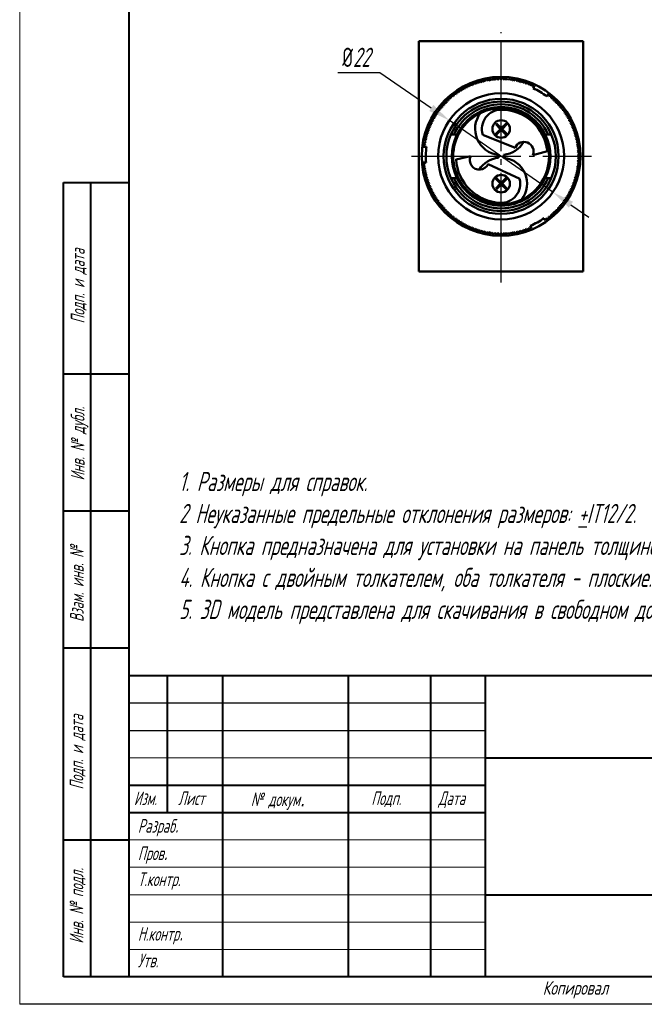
# Model space of a CAD drawing. Header units: millimetres. Extents: x 2381 to 2591, y 1129 to 1426.
# Tile 1 of 3: x 2381 to 2495, y 1129 to 1308. Entities that reach past the tile are written whole.
import ezdxf

# ---------------------------------------------------------------- set-up
doc = ezdxf.new("R2010")
doc.units = ezdxf.units.MM
doc.linetypes.add('ГОСТ 2.303 5', pattern=[24, 20, -1.5, 1, -1.5])
for name, color, linetype, lineweight in [('main', 5, 'Continuous', 50), ('text', 7, 'Continuous', 25), ('Оси', 1, 'ГОСТ 2.303 5', 25), ('РАЗМЕРЫ', 7, 'Continuous', 25), ('ФОРМАТ', 7, 'Continuous', 25), ('ФОРМАТ @ 1', 7, 'Continuous', 25)]:
    doc.layers.add(name, color=color, linetype=linetype, lineweight=lineweight)
doc.styles.add('GOST', font='Gost.shx', dxfattribs={"width": 0.8, "oblique": 15, "height": 3.5})
doc.dimstyles.new('ISO-25', dxfattribs={"dimtxt": 3.5, "dimasz": 4, "dimexe": 1.25, "dimexo": 1, "dimgap": 1, "dimtad": 1, "dimtoh": 1, "dimdec": 1, "dimtxsty": 'GOST', "dimcen": 0, "dimclrd": 256, "dimclrt": 7, "dimadec": 0, "dimazin": 2, "dimtfac": 1, "dimtdec": 1, "dimtmove": 0, "dimatfit": 1, "dimfxl": 0, "dimlwd": -1, "dimarcsym": 0})

# ---------------------------------------------------------------- blocks, each defined once
blk = doc.blocks.new('*D285')
at = {"layer": 'Defpoints', "color": 0}
for p in [(2459.26, 1290.03), (2478.17, 1276.94)]:
    blk.add_point(p, dxfattribs=at)
at = {"layer": 'РАЗМЕРЫ'}
for p, q in [((2438.87, 1298.81), (2446.58, 1298.81)), ((2446.58, 1298.81), (2455.97, 1292.31)), ((2478.17, 1276.94), (2459.26, 1290.03)), ((2481.45, 1274.66), (2484.74, 1272.38))]:
    blk.add_line(p, q, dxfattribs=at)
for points in [[(2455.59, 1291.76), (2456.35, 1292.86), (2459.26, 1290.03)], [(2481.83, 1275.21), (2481.07, 1274.11), (2478.17, 1276.94)]]:
    blk.add_solid(points, dxfattribs=at)
at = {"layer": 'РАЗМЕРЫ', "color": 7, "insert": (2442.23, 1301.56), "char_height": 3.5, "attachment_point": 5, "style": 'GOST'}
blk.add_mtext('\\A1;{\\Q0;%%C}22', dxfattribs=at)

msp = doc.modelspace()

# ---------------------------------------------------------------- linework, layer by layer
at = {"layer": 'main'}
for p, q in [((2453.71, 1262.49), (2453.71, 1304.49)), ((2453.71, 1304.49), (2483.71, 1304.49)), ((2483.71, 1304.49), (2483.71, 1262.49)), ((2465.8, 1297.18), (2465.99, 1297.47)), ((2466.09, 1297.49), (2466.38, 1297.29)), ((2466.38, 1297.29), (2466.58, 1297.57)), ((2466.68, 1297.59), (2466.96, 1297.37)), ((2466.96, 1297.37), (2467.17, 1297.65)), ((2467.27, 1297.66), (2467.54, 1297.44)), ((2467.54, 1297.44), (2467.77, 1297.7)), ((2467.87, 1297.71), (2468.13, 1297.47)), ((2468.13, 1297.47), (2468.36, 1297.73)), ((2468.46, 1297.73), (2468.71, 1297.49)), ((2468.71, 1297.49), (2468.96, 1297.73)), ((2469.06, 1297.73), (2469.3, 1297.47)), ((2469.3, 1297.47), (2469.56, 1297.71)), ((2469.66, 1297.7), (2469.88, 1297.44)), ((2469.88, 1297.44), (2470.15, 1297.66)), ((2470.25, 1297.65), (2470.47, 1297.37)), ((2470.47, 1297.37), (2470.74, 1297.59)), ((2470.84, 1297.57), (2471.05, 1297.29)), ((2471.05, 1297.29), (2471.33, 1297.49)), ((2471.43, 1297.47), (2471.62, 1297.18)), ((2461.46, 1295.46), (2461.54, 1295.8)), ((2461.63, 1295.85), (2461.97, 1295.75)), ((2461.97, 1295.75), (2462.06, 1296.09)), ((2462.15, 1296.14), (2462.49, 1296.03)), ((2462.49, 1296.03), (2462.6, 1296.36)), ((2462.69, 1296.4), (2463.02, 1296.27)), ((2463.02, 1296.27), (2463.14, 1296.6)), ((2463.24, 1296.64), (2463.56, 1296.5)), ((2463.56, 1296.5), (2463.7, 1296.82)), ((2463.79, 1296.86), (2464.11, 1296.71)), ((2464.11, 1296.71), (2464.26, 1297.02)), ((2464.36, 1297.05), (2464.66, 1296.89)), ((2464.66, 1296.89), (2464.83, 1297.2)), ((2464.93, 1297.22), (2465.23, 1297.05)), ((2465.23, 1297.05), (2465.41, 1297.35)), ((2465.51, 1297.37), (2465.8, 1297.18)), ((2471.62, 1297.18), (2471.92, 1297.37)), ((2472.01, 1297.35), (2472.19, 1297.05)), ((2472.19, 1297.05), (2472.49, 1297.22)), ((2472.59, 1297.2), (2472.76, 1296.89)), ((2472.76, 1296.89), (2473.07, 1297.05)), ((2473.16, 1297.02), (2473.32, 1296.71)), ((2473.32, 1296.71), (2473.63, 1296.86)), ((2473.73, 1296.82), (2473.87, 1296.5)), ((2473.87, 1296.5), (2474.19, 1296.64)), ((2474.28, 1296.6), (2474.41, 1296.27)), ((2474.41, 1296.27), (2474.73, 1296.4)), ((2474.57, 1295.92), (2474.82, 1296.36)), ((2459.13, 1293.69), (2459.14, 1294.04)), ((2459.21, 1294.11), (2459.56, 1294.08)), ((2459.56, 1294.08), (2459.59, 1294.43)), ((2459.67, 1294.5), (2460.02, 1294.46)), ((2460.02, 1294.46), (2460.06, 1294.8)), ((2460.14, 1294.87), (2460.48, 1294.81)), ((2460.48, 1294.81), (2460.54, 1295.16)), ((2460.62, 1295.22), (2460.96, 1295.15)), ((2460.96, 1295.15), (2461.03, 1295.49)), ((2461.12, 1295.54), (2461.46, 1295.46)), ((2477.29, 1294.87), (2477.03, 1294.43)), ((2477.37, 1294.8), (2477.41, 1294.46)), ((2477.41, 1294.46), (2477.76, 1294.5)), ((2477.83, 1294.43), (2477.86, 1294.08)), ((2477.86, 1294.08), (2478.21, 1294.11)), ((2478.28, 1294.04), (2478.29, 1293.69)), ((2457.56, 1291.95), (2457.51, 1292.3)), ((2457.58, 1292.38), (2457.92, 1292.41)), ((2457.92, 1292.41), (2457.89, 1292.76)), ((2457.96, 1292.83), (2458.31, 1292.85)), ((2458.31, 1292.85), (2458.29, 1293.2)), ((2458.36, 1293.28), (2458.71, 1293.28)), ((2458.71, 1293.28), (2458.7, 1293.63)), ((2458.78, 1293.7), (2459.13, 1293.69)), ((2478.29, 1293.69), (2478.65, 1293.7)), ((2478.72, 1293.63), (2478.71, 1293.28)), ((2478.71, 1293.28), (2479.06, 1293.28)), ((2479.13, 1293.2), (2479.12, 1292.85)), ((2479.12, 1292.85), (2479.47, 1292.83)), ((2479.53, 1292.76), (2479.5, 1292.41)), ((2479.5, 1292.41), (2479.85, 1292.38)), ((2479.91, 1292.3), (2479.86, 1291.95)), ((2456.3, 1289.97), (2456.2, 1290.31)), ((2456.25, 1290.39), (2456.59, 1290.49)), ((2456.59, 1290.49), (2456.5, 1290.82)), ((2456.55, 1290.91), (2456.89, 1290.99)), ((2456.89, 1290.99), (2456.81, 1291.33)), ((2456.87, 1291.41), (2457.22, 1291.48)), ((2457.22, 1291.48), (2457.15, 1291.82)), ((2457.21, 1291.9), (2457.56, 1291.95)), ((2479.86, 1291.95), (2480.21, 1291.9)), ((2480.27, 1291.82), (2480.21, 1291.48)), ((2480.21, 1291.48), (2480.55, 1291.41)), ((2480.61, 1291.33), (2480.53, 1290.99)), ((2480.53, 1290.99), (2480.87, 1290.91)), ((2480.93, 1290.82), (2480.84, 1290.49)), ((2480.84, 1290.49), (2481.17, 1290.39)), ((2481.22, 1290.31), (2481.12, 1289.97)), ((2455.59, 1288.37), (2455.44, 1288.68)), ((2455.48, 1288.78), (2455.81, 1288.91)), ((2455.81, 1288.91), (2455.67, 1289.23)), ((2455.71, 1289.33), (2456.04, 1289.45)), ((2456.04, 1289.45), (2455.92, 1289.78)), ((2455.97, 1289.87), (2456.3, 1289.97)), ((2468.6, 1288.47), (2467.68, 1287.54)), ((2467.88, 1289.47), (2467.74, 1289.33)), ((2467.74, 1289.33), (2468.6, 1288.47)), ((2468.75, 1288.61), (2467.88, 1289.47)), ((2469.61, 1289.47), (2468.75, 1288.61)), ((2468.89, 1288.47), (2469.75, 1289.33)), ((2469.8, 1287.55), (2468.89, 1288.47)), ((2469.75, 1289.33), (2469.61, 1289.47)), ((2481.12, 1289.97), (2481.45, 1289.87)), ((2481.5, 1289.78), (2481.38, 1289.45)), ((2481.38, 1289.45), (2481.71, 1289.33)), ((2481.75, 1289.23), (2481.62, 1288.91)), ((2481.62, 1288.91), (2481.94, 1288.78)), ((2481.98, 1288.68), (2481.83, 1288.37)), ((2454.78, 1286.5), (2455.08, 1286.68)), ((2455.08, 1286.68), (2454.9, 1286.98)), ((2454.92, 1287.08), (2455.23, 1287.25)), ((2455.23, 1287.25), (2455.05, 1287.56)), ((2455.08, 1287.65), (2455.4, 1287.81)), ((2455.4, 1287.81), (2455.24, 1288.12)), ((2455.27, 1288.22), (2455.59, 1288.37)), ((2460.09, 1287.49), (2460.65, 1287.49)), ((2465.37, 1287.44), (2471.27, 1285.04)), ((2467.68, 1287.54), (2467.82, 1287.4)), ((2467.82, 1287.4), (2468.75, 1288.32)), ((2468.75, 1288.32), (2469.66, 1287.41)), ((2469.66, 1287.41), (2469.8, 1287.55)), ((2476.77, 1287.49), (2477.33, 1287.49)), ((2481.83, 1288.37), (2482.15, 1288.22)), ((2482.19, 1288.12), (2482.03, 1287.81)), ((2482.03, 1287.81), (2482.34, 1287.65)), ((2482.37, 1287.56), (2482.2, 1287.25)), ((2482.2, 1287.25), (2482.5, 1287.08)), ((2482.53, 1286.98), (2482.34, 1286.68)), ((2482.34, 1286.68), (2482.64, 1286.5)), ((2454.57, 1285.22), (2455.07, 1285.22)), ((2454.58, 1285.32), (2454.86, 1285.53)), ((2454.86, 1285.53), (2454.65, 1285.81)), ((2454.67, 1285.91), (2454.96, 1286.11)), ((2454.96, 1286.11), (2454.76, 1286.4)), ((2482.66, 1286.4), (2482.46, 1286.11)), ((2482.46, 1286.11), (2482.75, 1285.91)), ((2482.77, 1285.81), (2482.56, 1285.53)), ((2482.56, 1285.53), (2482.84, 1285.32)), ((2482.86, 1285.22), (2482.63, 1284.95)), ((2482.63, 1284.95), (2482.91, 1284.73)), ((2463.15, 1283.54), (2460.48, 1282.94)), ((2468.21, 1283.76), (2468.21, 1283.21)), ((2469.21, 1283.21), (2469.21, 1283.76)), ((2474.52, 1283.72), (2477.16, 1284.45)), ((2482.92, 1284.63), (2482.68, 1284.36)), ((2482.68, 1284.36), (2482.95, 1284.13)), ((2482.95, 1284.03), (2482.71, 1283.78)), ((2482.71, 1283.78), (2482.96, 1283.54)), ((2482.96, 1283.43), (2482.71, 1283.19)), ((2482.71, 1283.19), (2482.95, 1282.94)), ((2455.01, 1282.34), (2454.51, 1282.34)), ((2454.79, 1282.02), (2454.52, 1282.24)), ((2454.57, 1281.75), (2454.79, 1282.02)), ((2454.86, 1281.44), (2454.58, 1281.65)), ((2454.65, 1281.16), (2454.86, 1281.44)), ((2472.1, 1279.36), (2466.32, 1282.06)), ((2482.84, 1281.65), (2482.56, 1281.44)), ((2482.56, 1281.44), (2482.77, 1281.16)), ((2482.91, 1282.24), (2482.63, 1282.02)), ((2482.63, 1282.02), (2482.86, 1281.75)), ((2482.95, 1282.84), (2482.68, 1282.61)), ((2482.68, 1282.61), (2482.92, 1282.34)), ((2454.96, 1280.86), (2454.67, 1281.06)), ((2454.76, 1280.57), (2454.96, 1280.86)), ((2455.08, 1280.29), (2454.78, 1280.47)), ((2454.9, 1279.99), (2455.08, 1280.29)), ((2455.23, 1279.72), (2454.92, 1279.89)), ((2455.05, 1279.41), (2455.23, 1279.72)), ((2460.09, 1279.49), (2460.65, 1279.49)), ((2467.82, 1279.57), (2467.68, 1279.43)), ((2468.75, 1278.65), (2467.82, 1279.57)), ((2469.66, 1279.56), (2468.75, 1278.65)), ((2469.8, 1279.42), (2469.66, 1279.56)), ((2476.77, 1279.49), (2477.33, 1279.49)), ((2482.5, 1279.89), (2482.2, 1279.72)), ((2482.2, 1279.72), (2482.37, 1279.41)), ((2482.64, 1280.47), (2482.34, 1280.29)), ((2482.34, 1280.29), (2482.53, 1279.99)), ((2482.75, 1281.06), (2482.46, 1280.86)), ((2482.46, 1280.86), (2482.66, 1280.57)), ((2455.4, 1279.16), (2455.08, 1279.32)), ((2455.24, 1278.85), (2455.4, 1279.16)), ((2455.59, 1278.61), (2455.27, 1278.75)), ((2455.44, 1278.29), (2455.59, 1278.61)), ((2455.81, 1278.06), (2455.48, 1278.19)), ((2455.67, 1277.74), (2455.81, 1278.06)), ((2467.68, 1279.43), (2468.6, 1278.5)), ((2468.6, 1278.5), (2467.74, 1277.64)), ((2467.88, 1277.5), (2468.75, 1278.36)), ((2468.75, 1278.36), (2469.61, 1277.5)), ((2468.89, 1278.5), (2469.8, 1279.42)), ((2469.75, 1277.64), (2468.89, 1278.5)), ((2469.61, 1277.5), (2469.75, 1277.64)), ((2481.94, 1278.19), (2481.62, 1278.06)), ((2481.62, 1278.06), (2481.75, 1277.74)), ((2482.15, 1278.75), (2481.83, 1278.61)), ((2481.83, 1278.61), (2481.98, 1278.29)), ((2482.34, 1279.32), (2482.03, 1279.16)), ((2482.03, 1279.16), (2482.19, 1278.85)), ((2456.04, 1277.52), (2455.71, 1277.64)), ((2455.92, 1277.19), (2456.04, 1277.52)), ((2456.3, 1277), (2455.97, 1277.1)), ((2456.2, 1276.66), (2456.3, 1277)), ((2456.59, 1276.49), (2456.25, 1276.58)), ((2456.5, 1276.15), (2456.59, 1276.49)), ((2456.89, 1275.98), (2456.55, 1276.06)), ((2456.81, 1275.64), (2456.89, 1275.98)), ((2467.74, 1277.64), (2467.88, 1277.5)), ((2480.87, 1276.06), (2480.53, 1275.98)), ((2480.53, 1275.98), (2480.61, 1275.64)), ((2481.17, 1276.58), (2480.84, 1276.49)), ((2480.84, 1276.49), (2480.93, 1276.15)), ((2481.45, 1277.1), (2481.12, 1277)), ((2481.12, 1277), (2481.22, 1276.66)), ((2481.71, 1277.64), (2481.38, 1277.52)), ((2481.38, 1277.52), (2481.5, 1277.19)), ((2457.22, 1275.5), (2456.87, 1275.56)), ((2457.15, 1275.15), (2457.22, 1275.5)), ((2457.56, 1275.02), (2457.21, 1275.07)), ((2457.51, 1274.67), (2457.56, 1275.02)), ((2457.92, 1274.56), (2457.58, 1274.59)), ((2457.89, 1274.21), (2457.92, 1274.56)), ((2458.31, 1274.12), (2457.96, 1274.14)), ((2458.29, 1273.77), (2458.31, 1274.12)), ((2479.47, 1274.14), (2479.12, 1274.12)), ((2479.12, 1274.12), (2479.13, 1273.77)), ((2479.85, 1274.59), (2479.5, 1274.56)), ((2479.5, 1274.56), (2479.53, 1274.21)), ((2480.21, 1275.07), (2479.86, 1275.02)), ((2479.86, 1275.02), (2479.91, 1274.67)), ((2480.55, 1275.56), (2480.21, 1275.5)), ((2480.21, 1275.5), (2480.27, 1275.15)), ((2458.71, 1273.69), (2458.36, 1273.69)), ((2458.7, 1273.34), (2458.71, 1273.69)), ((2459.13, 1273.28), (2458.78, 1273.27)), ((2459.14, 1272.93), (2459.13, 1273.28)), ((2459.56, 1272.89), (2459.21, 1272.86)), ((2459.59, 1272.54), (2459.56, 1272.89)), ((2460.02, 1272.51), (2459.67, 1272.47)), ((2460.06, 1272.17), (2460.02, 1272.51)), ((2477.41, 1272.51), (2477.37, 1272.17)), ((2477.76, 1272.47), (2477.41, 1272.51)), ((2477.86, 1272.89), (2477.83, 1272.54)), ((2478.21, 1272.86), (2477.86, 1272.89)), ((2478.29, 1273.28), (2478.28, 1272.93)), ((2478.65, 1273.27), (2478.29, 1273.28)), ((2479.06, 1273.69), (2478.71, 1273.69)), ((2478.71, 1273.69), (2478.72, 1273.34)), ((2460.48, 1272.16), (2460.14, 1272.1)), ((2460.54, 1271.81), (2460.48, 1272.16)), ((2460.96, 1271.82), (2460.62, 1271.75)), ((2461.03, 1271.48), (2460.96, 1271.82)), ((2461.46, 1271.51), (2461.12, 1271.43)), ((2461.54, 1271.17), (2461.46, 1271.51)), ((2461.97, 1271.22), (2461.63, 1271.12)), ((2462.06, 1270.88), (2461.97, 1271.22)), ((2462.49, 1270.95), (2462.15, 1270.83)), ((2462.6, 1270.61), (2462.49, 1270.95)), ((2463.02, 1270.7), (2462.69, 1270.57)), ((2463.14, 1270.37), (2463.02, 1270.7)), ((2463.56, 1270.47), (2463.24, 1270.33)), ((2463.7, 1270.15), (2463.56, 1270.47)), ((2473.87, 1270.47), (2473.73, 1270.15)), ((2474.19, 1270.33), (2473.87, 1270.47)), ((2474.28, 1270.37), (2474.03, 1270.8)), ((2476.55, 1272.19), (2476.8, 1271.75)), ((2476.94, 1272.16), (2476.89, 1271.81)), ((2477.29, 1272.1), (2476.94, 1272.16)), ((2464.11, 1270.26), (2463.79, 1270.11)), ((2464.26, 1269.95), (2464.11, 1270.26)), ((2464.66, 1270.08), (2464.36, 1269.92)), ((2464.83, 1269.77), (2464.66, 1270.08)), ((2465.23, 1269.92), (2464.93, 1269.75)), ((2465.41, 1269.62), (2465.23, 1269.92)), ((2465.8, 1269.79), (2465.51, 1269.6)), ((2465.99, 1269.5), (2465.8, 1269.79)), ((2466.38, 1269.68), (2466.09, 1269.48)), ((2466.58, 1269.4), (2466.38, 1269.68)), ((2466.96, 1269.6), (2466.68, 1269.38)), ((2467.17, 1269.32), (2466.96, 1269.6)), ((2467.54, 1269.53), (2467.27, 1269.31)), ((2467.77, 1269.27), (2467.54, 1269.53)), ((2468.13, 1269.5), (2467.87, 1269.26)), ((2468.36, 1269.24), (2468.13, 1269.5)), ((2468.71, 1269.49), (2468.46, 1269.24)), ((2468.96, 1269.24), (2468.71, 1269.49)), ((2469.3, 1269.5), (2469.06, 1269.24)), ((2469.56, 1269.26), (2469.3, 1269.5)), ((2469.88, 1269.53), (2469.66, 1269.27)), ((2470.15, 1269.31), (2469.88, 1269.53)), ((2470.47, 1269.6), (2470.25, 1269.32)), ((2470.74, 1269.38), (2470.47, 1269.6)), ((2471.05, 1269.68), (2470.84, 1269.4)), ((2471.33, 1269.48), (2471.05, 1269.68)), ((2471.62, 1269.79), (2471.43, 1269.5)), ((2471.92, 1269.6), (2471.62, 1269.79)), ((2472.19, 1269.92), (2472.01, 1269.62)), ((2472.49, 1269.75), (2472.19, 1269.92)), ((2472.76, 1270.08), (2472.59, 1269.77)), ((2473.07, 1269.92), (2472.76, 1270.08)), ((2473.32, 1270.26), (2473.16, 1269.95)), ((2473.63, 1270.11), (2473.32, 1270.26)), ((2483.71, 1262.49), (2453.71, 1262.49))]:
    msp.add_line(p, q, dxfattribs=at)
for centre, radius in [((2468.71, 1283.49), 14.5), ((2468.71, 1283.49), 11.5), ((2468.71, 1283.49), 10.5), ((2468.71, 1288.49), 1.6), ((2468.71, 1278.49), 1.6)]:
    msp.add_circle(centre, radius, dxfattribs=at)
for centre, radius, start, end in [((2468.71, 1283.49), 14.25, 100.5966, 101.0034), ((2468.71, 1283.49), 14.25, 98.1966, 98.6034), ((2468.71, 1283.49), 14.25, 95.7966, 96.2034), ((2468.71, 1283.49), 14.25, 93.3966, 93.8034), ((2468.71, 1283.49), 14.25, 90.9966, 91.4034), ((2468.71, 1283.49), 14.25, 88.5966, 89.0034), ((2468.71, 1283.49), 14.25, 86.1966, 86.6034), ((2468.71, 1283.49), 14.25, 83.7966, 84.2034), ((2468.71, 1283.49), 14.25, 81.3966, 81.8034), ((2468.71, 1283.49), 14.25, 78.9966, 79.4034), ((2468.71, 1283.49), 14.25, 119.7966, 120.2034), ((2468.71, 1283.49), 14.25, 117.3966, 117.8034), ((2468.71, 1283.49), 14.25, 114.9966, 115.4034), ((2468.71, 1283.49), 14.25, 112.5966, 113.0034), ((2468.71, 1283.49), 14.25, 110.1966, 110.6034), ((2468.71, 1283.49), 14.25, 107.7966, 108.2034), ((2468.71, 1283.49), 14.25, 105.3966, 105.8034), ((2468.71, 1283.49), 14.25, 102.9966, 103.4034), ((2468.71, 1283.49), 14.25, 76.5966, 77.0034), ((2468.71, 1283.49), 14.25, 74.1966, 74.6034), ((2468.71, 1283.49), 14.25, 71.7966, 72.2034), ((2468.71, 1283.49), 14.25, 69.3966, 69.8034), ((2468.71, 1283.49), 14.25, 66.9966, 67.4034), ((2468.71, 1283.49), 13.75, 52.7477, 64.7641), ((2468.71, 1283.49), 14.25, 64.5966, 65.0034), ((2468.71, 1283.49), 14.25, 131.7966, 132.2034), ((2468.71, 1283.49), 14.25, 129.3966, 129.8034), ((2468.71, 1283.49), 14.25, 126.9966, 127.4034), ((2468.71, 1283.49), 14.25, 124.5966, 125.0034), ((2468.71, 1283.49), 14.25, 122.1966, 122.6034), ((2468.71, 1283.49), 14.25, 52.5966, 53.0034), ((2468.71, 1283.49), 14.25, 50.1966, 50.6034), ((2468.71, 1283.49), 14.25, 47.7966, 48.2034), ((2468.71, 1283.49), 14.25, 141.3966, 141.8034), ((2468.71, 1283.49), 14.25, 138.9966, 139.4034), ((2468.71, 1283.49), 14.25, 136.5966, 137.0034), ((2468.71, 1283.49), 14.25, 134.1966, 134.6034), ((2468.71, 1283.49), 10, 23.5782, 156.4218), ((2468.71, 1283.49), 9.5, 24.9011, 155.0989), ((2468.71, 1283.49), 9, 26.3878, 153.6122), ((2468.71, 1283.49), 8.75, 64.5362, 115.4638), ((2468.71, 1283.49), 14.25, 45.3966, 45.8034), ((2468.71, 1283.49), 14.25, 42.9966, 43.4034), ((2468.71, 1283.49), 14.25, 40.5966, 41.0034), ((2468.71, 1283.49), 14.25, 38.1966, 38.6034), ((2468.71, 1283.49), 14.25, 150.9966, 151.4034), ((2468.71, 1283.49), 14.25, 148.5966, 149.0034), ((2468.71, 1283.49), 14.25, 146.1966, 146.6034), ((2468.71, 1283.49), 14.25, 143.7966, 144.2034), ((2468.71, 1283.49), 8.75, 115.4638, 244.5362), ((2468.71, 1288.49), 4.75, 142.3724, 263.9577), ((2468.71, 1288.49), 3.5, 90, 197.4187), ((2468.71, 1283.49), 8.5, 6.5021, 90), ((2468.71, 1288.49), 4.75, 31.3146, 37.6276), ((2468.71, 1283.49), 8.75, 295.4638, 64.5362), ((2468.71, 1283.49), 14.25, 35.7966, 36.2034), ((2468.71, 1283.49), 14.25, 33.3966, 33.8034), ((2468.71, 1283.49), 14.25, 30.9966, 31.4034), ((2468.71, 1283.49), 14.25, 28.5966, 29.0034), ((2468.71, 1283.49), 14.25, 158.1966, 158.6034), ((2468.71, 1283.49), 14.25, 155.7966, 156.2034), ((2468.71, 1283.49), 14.25, 153.3966, 153.8034), ((2468.71, 1283.49), 14.25, 26.1966, 26.6034), ((2468.71, 1283.49), 14.25, 23.7966, 24.2034), ((2468.71, 1283.49), 14.25, 21.3966, 21.8034), ((2468.71, 1283.49), 14.25, 165.3966, 165.8034), ((2468.71, 1283.49), 14.25, 162.9966, 163.4034), ((2468.71, 1283.49), 14.25, 160.5966, 161.0034), ((2468.71, 1283.49), 10, 156.4218, 203.5782), ((2468.71, 1283.49), 9, 153.6122, 206.3878), ((2468.71, 1283.49), 9, 333.6122, 26.3878), ((2468.71, 1283.49), 10, 336.4218, 23.5782), ((2468.71, 1283.49), 14.25, 18.9966, 19.4034), ((2468.71, 1283.49), 14.25, 16.5966, 17.0034), ((2468.71, 1283.49), 14.25, 14.1966, 14.6034), ((2468.71, 1283.49), 14.25, 172.5966, 173.0034), ((2468.71, 1283.49), 14.25, 170.1966, 170.6034), ((2468.71, 1283.49), 14.25, 167.7966, 168.2034), ((2468.71, 1283.49), 13.75, 172.7477, 184.7641), ((2468.71, 1288.49), 4.75, 276.0423, 330.2292), ((2472.89, 1284.38), 1.75, 337.8679, 157.8679), ((2468.71, 1283.49), 14.25, 11.7966, 12.2034), ((2468.71, 1283.49), 14.25, 9.3966, 9.8034), ((2468.71, 1283.49), 14.25, 6.9966, 7.4034), ((2464.74, 1282.8), 1.75, 154.9966, 334.9966), ((2468.71, 1278.49), 4.75, 96.0423, 147.3579), ((2468.71, 1278.49), 4.75, 322.3724, 83.9577), ((2468.71, 1283.49), 14.25, 4.5966, 5.0034), ((2468.71, 1283.49), 14.25, 2.1966, 2.6034), ((2468.71, 1283.49), 14.25, 359.7966, 0.2034), ((2468.71, 1283.49), 14.25, 184.5966, 185.0034), ((2468.71, 1283.49), 14.25, 186.9966, 187.4034), ((2468.96, 1283.48), 8.5, 183.6308, 267.1287), ((2468.71, 1283.49), 14.25, 352.5966, 353.0034), ((2468.71, 1283.49), 14.25, 354.9966, 355.4034), ((2468.71, 1283.49), 14.25, 357.3966, 357.8034), ((2468.71, 1283.49), 14.25, 189.3966, 189.8034), ((2468.71, 1283.49), 14.25, 191.7966, 192.2034), ((2468.71, 1283.49), 14.25, 194.1966, 194.6034), ((2468.71, 1283.49), 10, 203.5782, 336.4218), ((2468.71, 1283.49), 9.5, 204.9011, 335.0989), ((2468.71, 1283.49), 9, 206.3878, 333.6122), ((2468.71, 1283.49), 14.25, 345.3966, 345.8034), ((2468.71, 1283.49), 14.25, 347.7966, 348.2034), ((2468.71, 1283.49), 14.25, 350.1966, 350.6034), ((2468.71, 1283.49), 14.25, 196.5966, 197.0034), ((2468.71, 1283.49), 14.25, 198.9966, 199.4034), ((2468.71, 1283.49), 14.25, 201.3966, 201.8034), ((2468.71, 1283.49), 14.25, 203.7966, 204.2034), ((2468.71, 1278.49), 3.5, 267.1287, 14.5474), ((2468.71, 1283.49), 14.25, 335.7966, 336.2034), ((2468.71, 1283.49), 14.25, 338.1966, 338.6034), ((2468.71, 1283.49), 14.25, 340.5966, 341.0034), ((2468.71, 1283.49), 14.25, 342.9966, 343.4034), ((2468.71, 1283.49), 14.25, 206.1966, 206.6034), ((2468.71, 1283.49), 14.25, 208.5966, 209.0034), ((2468.71, 1283.49), 14.25, 210.9966, 211.4034), ((2468.71, 1278.49), 4.75, 208.4433, 217.6276), ((2468.71, 1283.49), 14.25, 328.5966, 329.0034), ((2468.71, 1283.49), 14.25, 330.9966, 331.4034), ((2468.71, 1283.49), 14.25, 333.3966, 333.8034), ((2468.71, 1283.49), 14.25, 213.3966, 213.8034), ((2468.71, 1283.49), 14.25, 215.7966, 216.2034), ((2468.71, 1283.49), 14.25, 218.1966, 218.6034), ((2468.71, 1283.49), 14.25, 220.5966, 221.0034), ((2468.71, 1283.49), 8.75, 244.5362, 295.4638), ((2468.71, 1283.49), 14.25, 318.9966, 319.4034), ((2468.71, 1283.49), 14.25, 321.3966, 321.8034), ((2468.71, 1283.49), 14.25, 323.7966, 324.2034), ((2468.71, 1283.49), 14.25, 326.1966, 326.6034), ((2468.71, 1283.49), 14.25, 222.9966, 223.4034), ((2468.71, 1283.49), 14.25, 225.3966, 225.8034), ((2468.71, 1283.49), 14.25, 227.7966, 228.2034), ((2468.71, 1283.49), 14.25, 230.1966, 230.6034), ((2468.71, 1283.49), 14.25, 309.3966, 309.8034), ((2468.71, 1283.49), 14.25, 311.7966, 312.2034), ((2468.71, 1283.49), 14.25, 314.1966, 314.6034), ((2468.71, 1283.49), 14.25, 316.5966, 317.0034), ((2468.71, 1283.49), 14.25, 232.5966, 233.0034), ((2468.71, 1283.49), 14.25, 234.9966, 235.4034), ((2468.71, 1283.49), 14.25, 237.3966, 237.8034), ((2468.71, 1283.49), 14.25, 239.7966, 240.2034), ((2468.71, 1283.49), 14.25, 242.1966, 242.6034), ((2468.71, 1283.49), 14.25, 244.5966, 245.0034), ((2468.71, 1283.49), 13.75, 292.7477, 304.7641), ((2468.71, 1283.49), 14.25, 304.5966, 305.0034), ((2468.71, 1283.49), 14.25, 306.9966, 307.4034), ((2468.71, 1283.49), 14.25, 246.9966, 247.4034), ((2468.71, 1283.49), 14.25, 249.3966, 249.8034), ((2468.71, 1283.49), 14.25, 251.7966, 252.2034), ((2468.71, 1283.49), 14.25, 254.1966, 254.6034), ((2468.71, 1283.49), 14.25, 256.5966, 257.0034), ((2468.71, 1283.49), 14.25, 258.9966, 259.4034), ((2468.71, 1283.49), 14.25, 261.3966, 261.8034), ((2468.71, 1283.49), 14.25, 263.7966, 264.2034), ((2468.71, 1283.49), 14.25, 266.1966, 266.6034), ((2468.71, 1283.49), 14.25, 268.5966, 269.0034), ((2468.71, 1283.49), 14.25, 270.9966, 271.4034), ((2468.71, 1283.49), 14.25, 273.3966, 273.8034), ((2468.71, 1283.49), 14.25, 275.7966, 276.2034), ((2468.71, 1283.49), 14.25, 278.1966, 278.6034), ((2468.71, 1283.49), 14.25, 280.5966, 281.0034), ((2468.71, 1283.49), 14.25, 282.9966, 283.4034), ((2468.71, 1283.49), 14.25, 285.3966, 285.8034), ((2468.71, 1283.49), 14.25, 287.7966, 288.2034), ((2468.71, 1283.49), 14.25, 290.1966, 290.6034), ((2468.71, 1283.49), 14.25, 292.5966, 293.0034)]:
    msp.add_arc(centre, radius, start, end, dxfattribs=at)
for points in [[(2460.09, 1287.49), (2459.91, 1287.49), (2459.73, 1287.49), (2459.55, 1287.49)], [(2477.88, 1287.49), (2477.69, 1287.49), (2477.51, 1287.49), (2477.33, 1287.49)], [(2459.55, 1279.49), (2459.73, 1279.49), (2459.91, 1279.49), (2460.09, 1279.49)], [(2477.33, 1279.49), (2477.51, 1279.49), (2477.69, 1279.49), (2477.88, 1279.49)]]:
    msp.add_open_spline(points, degree=3, dxfattribs=at)
at = {"layer": 'Оси'}
for p, q in [((2468.71, 1260.45), (2468.71, 1306.12)), ((2452.33, 1283.49), (2485.2, 1283.49))]:
    msp.add_line(p, q, dxfattribs=at)
at = {"layer": 'ФОРМАТ', "lineweight": 0}
msp.add_line((2380.81, 1425.73), (2380.81, 1128.73), dxfattribs=at)
at = {"layer": 'ФОРМАТ', "lineweight": 40, "ltscale": 5}
for p, q in [((2400.81, 1133.73), (2400.81, 1420.73)), ((2585.81, 1133.73), (2388.81, 1133.73))]:
    msp.add_line(p, q, dxfattribs=at)
at = {"layer": 'ФОРМАТ', "lineweight": 40}
for p, q in [((2388.81, 1133.73), (2388.81, 1278.73)), ((2388.81, 1278.73), (2400.81, 1278.73)), ((2393.81, 1133.73), (2393.81, 1278.73)), ((2400.81, 1243.73), (2388.81, 1243.73)), ((2400.81, 1218.73), (2388.81, 1218.73)), ((2400.81, 1193.73), (2388.81, 1193.73)), ((2400.81, 1188.73), (2585.81, 1188.73)), ((2407.81, 1163.73), (2407.81, 1188.73)), ((2417.81, 1188.73), (2417.81, 1133.73)), ((2440.81, 1188.73), (2440.81, 1133.73)), ((2455.81, 1188.73), (2455.81, 1133.73)), ((2465.81, 1188.73), (2465.81, 1133.73)), ((2465.81, 1173.73), (2585.81, 1173.73)), ((2400.81, 1168.73), (2465.81, 1168.73)), ((2400.81, 1163.73), (2465.81, 1163.73)), ((2388.81, 1158.73), (2400.81, 1158.73)), ((2465.81, 1148.73), (2585.81, 1148.73))]:
    msp.add_line(p, q, dxfattribs=at)
at = {"layer": 'ФОРМАТ'}
for p, q in [((2400.81, 1183.73), (2465.81, 1183.73)), ((2400.81, 1178.73), (2465.81, 1178.73))]:
    msp.add_line(p, q, dxfattribs=at)
at = {"layer": 'ФОРМАТ', "linetype": 'Continuous', "lineweight": 0}
for p, q in [((2400.81, 1173.73), (2465.81, 1173.73)), ((2400.81, 1158.73), (2465.81, 1158.73)), ((2400.81, 1153.73), (2465.81, 1153.73)), ((2400.81, 1148.73), (2465.81, 1148.73)), ((2400.81, 1143.73), (2465.81, 1143.73)), ((2400.81, 1138.73), (2465.81, 1138.73))]:
    msp.add_line(p, q, dxfattribs=at)
at = {"layer": 'ФОРМАТ', "linetype": 'Continuous'}
msp.add_line((2388.81, 1133.73), (2400.81, 1133.73), dxfattribs=at)
at = {"layer": 'ФОРМАТ', "linetype": 'ByBlock', "ltscale": 5}
msp.add_line((2590.81, 1128.73), (2380.81, 1128.73), dxfattribs=at)

# ---------------------------------------------------------------- texts
at = {"layer": 'text', "ltscale": 100, "insert": (2409.92, 1225.89), "char_height": 3.5, "width": 178.5111, "attachment_point": 1, "style": 'GOST'}
msp.add_mtext('1. Размеры для справок.\\P2 Неуказанные предельные отклонения размеров: {\\L+}IT12/2.\\P3. Кнопка предназначена для установки на панель толщиной 1...4 мм.\\P4. Кнопка с двойным толкателем, оба толкателя - плоские.\\P5. 3D модель представлена для скачивания в свободном доступе на сайте компании "ОВЕН"  в формате *.STEP.', dxfattribs=at)
at = {"layer": 'ФОРМАТ', "char_height": 2.5, "attachment_point": 1, "rotation": 90, "style": 'GOST'}
for s, insert in [('{\\Q15;\\W0.8;Подп. и дата}', (2390.16, 1252.98)), ('Инв. № {\\Fgost_au|c204;дубл.}', (2390.15, 1224.32)), ('Взам. инв. №', (2389.99, 1198.51)), ('{\\Q15;\\W0.8;Подп. и дата}', (2389.93, 1167.93)), ('Инв. № {\\Fgost_au|c204;подл\\W0.965;.}', (2389.93, 1139.8))]:
    msp.add_mtext(s, dxfattribs=dict(at, insert=insert))
at = {"layer": 'ФОРМАТ', "char_height": 2.5, "attachment_point": 1, "style": 'GOST'}
for s, insert in [('{\\Q15;\\W0.784;Изм.}', (2401.67, 1167.58)), ('{\\Q15;\\W0.8;Лист}', (2409.73, 1167.58)), ('{\\Q15;\\W0.8;Подп.}', (2445.01, 1167.6)), ('{\\Q15;\\W0.8;Дата}', (2457.26, 1167.58)), ('{\\Q15;\\W0.8;Разраб\\H1.4x;.}', (2402.39, 1163.54)), ('{\\Q15;\\W0.8;Пров\\H1.4x;.}', (2402.39, 1158.54)), ('{\\Q15;\\W0.8;Т.контр\\W0.965;.}', (2402.39, 1152.8)), ('{\\Q15;\\W0.8;Н.контр\\H1.4x;.}', (2402.39, 1143.84)), ('{\\Q15;\\W0.8;Утв.}', (2402.39, 1137.98)), ('{\\W0.9;Копировал}', (2476.31, 1132.98))]:
    msp.add_mtext(s, dxfattribs=dict(at, insert=insert))
at = {"layer": 'ФОРМАТ @ 1', "insert": (2423.01, 1167.39), "char_height": 2.5, "attachment_point": 1, "style": 'GOST'}
msp.add_mtext('№ докум{\\Fwin_eskd|c204;\\W0.965;.}', dxfattribs=at)

# ---------------------------------------------------------------- dimensions: what is measured, and where the dimension line sits
at = {"layer": 'РАЗМЕРЫ'}
dim = msp.add_diameter_dim_2p(p1=(2478.17, 1276.94), p2=(2459.26, 1290.03), text='{\\Q0;%%C}22', dimstyle='ISO-25', override={"dimlfac": 1, "dimtxsty": 'GOST', "dimsah": 1, "dimse1": 1, "dimse2": 1, "dimtmove": 1, "dimtolj": 1}, dxfattribs=at)
dim.commit()
dim.dimension.update_dxf_attribs({"geometry": '*D285', "text_midpoint": (2446.58, 1298.81), "dimtype": 163})

doc.saveas('drawing.dxf')
